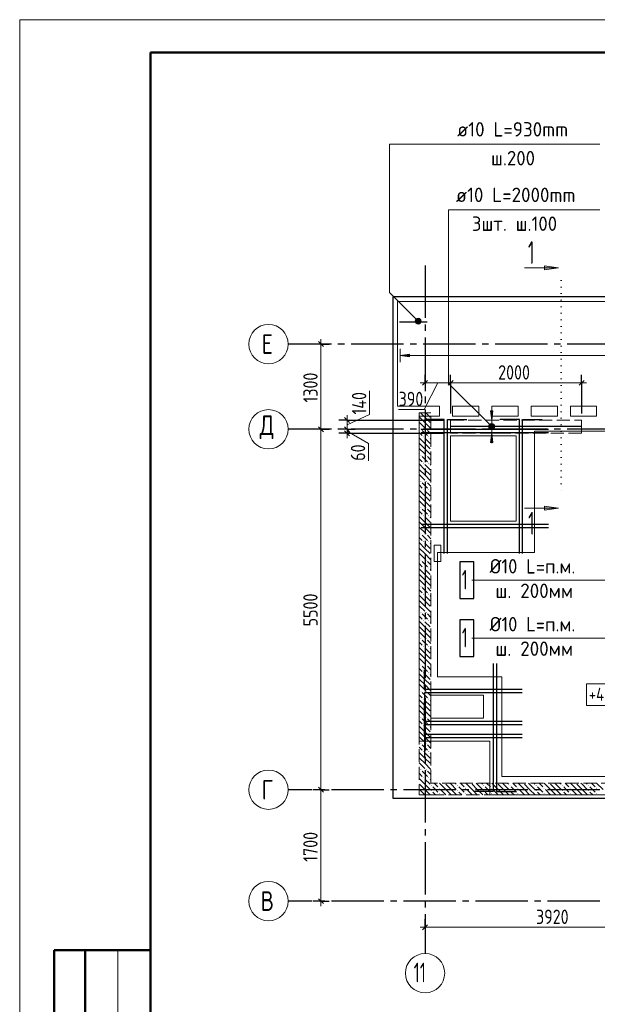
# Model space of a CAD drawing. Header units: millimetres. Extents: x 0 to 45010, y 0 to 29700.
# Tile 2 of 15: x 0 to 8820, y 14675 to 29700. Entities that reach past the tile are written whole.
import ezdxf

# ---------------------------------------------------------------- set-up
doc = ezdxf.new("R2010")
doc.units = ezdxf.units.MM
for name, pattern in [('______2', [270, 200, -70]), ('______5', [1100, 800, -100, 100, -100]), ('______9', [100, 0, -100])]:
    doc.linetypes.add(name, pattern=pattern)
for name, color, linetype, lineweight in [('Standard', 7, 'Continuous', 25), ('Высотные отметки', 7, 'Continuous', 25), ('ДОП Низ по Х', 7, 'Continuous', 25), ('ЖБ Перекрытие верхний уровень', 7, 'Continuous', 35), ('ЖБ Стена верхний уровень', 7, 'Continuous', 35), ('Обрамление проемов стержнями', 7, 'Continuous', 25), ('Оси', 40, '______5', 18), ('Позиционная метка линия выноска', 7, 'Continuous', 13), ('Позиционная метка номер позиции', 7, 'Continuous', 13), ('Примечания', 7, 'Continuous', 25), ('Узлы символ', 7, 'Continuous', 25)]:
    doc.layers.add(name, color=color, linetype=linetype, lineweight=lineweight)
doc.layers.add('Обрамление П-обр. равн.', color=7, linetype='Continuous', lineweight=25, true_color=0x5f1e0f)
doc.styles.add('GOST 2.304-81', font='txt')
doc.styles.add('ISOCPEUR', font='txt')

msp = doc.modelspace()

# ---------------------------------------------------------------- hatches: boundary and pattern name
at = {"layer": 'ДОП Низ по Х', "linetype": 'Continuous', "lineweight": 13, "transparency": 33554687}
msp.add_hatch(color=7, dxfattribs=at).paths.add_polyline_path([(7227, 23730), (7207, 23590), (7187, 23730)], flags=16)
for points in [[(7169, 23490), (7244, 23490), (7239, 23509)], [(7169, 23490), (7239, 23509), (7174, 23509)], [(7174, 23471), (7244, 23490), (7169, 23490)], [(7174, 23509), (7239, 23509), (7225, 23522)], [(7174, 23509), (7225, 23522), (7188, 23522)], [(7174, 23471), (7239, 23471), (7244, 23490)], [(7188, 23458), (7239, 23471), (7174, 23471)], [(7188, 23522), (7225, 23522), (7207, 23528)], [(7188, 23458), (7225, 23458), (7239, 23471)], [(7225, 23458), (7188, 23458), (7207, 23453)], [(7227, 23250), (7207, 23390), (7187, 23250)]]:
    msp.add_hatch(color=7, dxfattribs=at).paths.add_polyline_path(points)
at = {"layer": 'ЖБ Стена верхний уровень', "linetype": 'Continuous', "lineweight": 18, "transparency": 33554687}
for points in [[(6120, 23453), (6127, 23460), (6133, 23453), (6127, 23447)], [(6200, 23453), (6207, 23460), (6213, 23453), (6207, 23447)], [(6160, 23333), (6167, 23340), (6173, 23333), (6167, 23327)], [(6240, 23333), (6247, 23340), (6253, 23333), (6247, 23327)], [(6120, 23053), (6127, 23060), (6133, 23053), (6127, 23047)], [(6200, 23053), (6207, 23060), (6213, 23053), (6207, 23047)], [(6160, 22933), (6167, 22940), (6173, 22933), (6167, 22927)], [(6240, 22933), (6247, 22940), (6253, 22933), (6247, 22927)], [(6120, 22653), (6127, 22660), (6133, 22653), (6127, 22647)], [(6160, 22533), (6167, 22540), (6173, 22533), (6167, 22527)], [(6200, 22653), (6207, 22660), (6213, 22653), (6207, 22647)], [(6240, 22533), (6247, 22540), (6253, 22533), (6247, 22527)], [(6120, 22253), (6127, 22260), (6133, 22253), (6127, 22247)], [(6200, 22253), (6207, 22260), (6213, 22253), (6207, 22247)], [(6160, 22133), (6167, 22140), (6173, 22133), (6167, 22127)], [(6240, 22133), (6247, 22140), (6253, 22133), (6247, 22127)], [(6120, 21853), (6127, 21860), (6133, 21853), (6127, 21847)], [(6200, 21853), (6207, 21860), (6213, 21853), (6207, 21847)], [(6160, 21733), (6167, 21740), (6173, 21733), (6167, 21727)], [(6240, 21733), (6247, 21740), (6253, 21733), (6247, 21727)], [(6120, 21453), (6127, 21460), (6133, 21453), (6127, 21447)], [(6160, 21333), (6167, 21340), (6173, 21333), (6167, 21327)], [(6200, 21453), (6207, 21460), (6213, 21453), (6207, 21447)], [(6240, 21333), (6247, 21340), (6253, 21333), (6247, 21327)], [(6120, 21053), (6127, 21060), (6133, 21053), (6127, 21047)], [(6200, 21053), (6207, 21060), (6213, 21053), (6207, 21047)], [(6160, 20933), (6167, 20940), (6173, 20933), (6167, 20927)], [(6240, 20933), (6247, 20940), (6253, 20933), (6247, 20927)], [(6120, 20653), (6127, 20660), (6133, 20653), (6127, 20647)], [(6200, 20653), (6207, 20660), (6213, 20653), (6207, 20647)], [(6160, 20533), (6167, 20540), (6173, 20533), (6167, 20527)], [(6240, 20533), (6247, 20540), (6253, 20533), (6247, 20527)], [(6120, 20253), (6127, 20260), (6133, 20253), (6127, 20247)], [(6160, 20133), (6167, 20140), (6173, 20133), (6167, 20127)], [(6200, 20253), (6207, 20260), (6213, 20253), (6207, 20247)], [(6240, 20133), (6247, 20140), (6253, 20133), (6247, 20127)], [(6120, 19853), (6127, 19860), (6133, 19853), (6127, 19847)], [(6200, 19853), (6207, 19860), (6213, 19853), (6207, 19847)], [(6160, 19733), (6167, 19740), (6173, 19733), (6167, 19727)], [(6240, 19733), (6247, 19740), (6253, 19733), (6247, 19727)], [(6120, 19453), (6127, 19460), (6133, 19453), (6127, 19447)], [(6200, 19453), (6207, 19460), (6213, 19453), (6207, 19447)], [(6160, 19333), (6167, 19340), (6173, 19333), (6167, 19327)], [(6240, 19333), (6247, 19340), (6253, 19333), (6247, 19327)], [(6120, 19053), (6127, 19060), (6133, 19053), (6127, 19047)], [(6160, 18933), (6167, 18940), (6173, 18933), (6167, 18927)], [(6200, 19053), (6207, 19060), (6213, 19053), (6207, 19047)], [(6240, 18933), (6247, 18940), (6253, 18933), (6247, 18927)], [(6120, 18653), (6127, 18660), (6133, 18653), (6127, 18647)], [(6200, 18653), (6207, 18660), (6213, 18653), (6207, 18647)], [(6160, 18533), (6167, 18540), (6173, 18533), (6167, 18527)], [(6240, 18533), (6247, 18540), (6253, 18533), (6247, 18527)], [(6120, 18253), (6127, 18260), (6133, 18253), (6127, 18247)], [(6200, 18253), (6207, 18260), (6213, 18253), (6207, 18247)], [(6160, 18133), (6167, 18140), (6173, 18133), (6167, 18127)], [(6240, 18133), (6247, 18140), (6253, 18133), (6247, 18127)], [(6490, 18050), (6487, 18047), (6484, 18050)], [(6890, 18050), (6887, 18047), (6884, 18050)], [(7290, 18050), (7287, 18047), (7284, 18050)], [(7690, 18050), (7687, 18047), (7684, 18050)], [(8090, 18050), (8087, 18047), (8084, 18050)], [(8490, 18050), (8487, 18047), (8484, 18050)], [(6280, 18013), (6287, 18020), (6293, 18013), (6287, 18007)], [(6280, 17933), (6287, 17940), (6293, 17933), (6287, 17927)], [(6400, 17973), (6407, 17980), (6413, 17973), (6407, 17967)], [(6400, 17893), (6407, 17900), (6413, 17893), (6407, 17887)], [(6680, 18013), (6687, 18020), (6693, 18013), (6687, 18007)], [(6680, 17933), (6687, 17940), (6693, 17933), (6687, 17927)], [(6800, 17973), (6807, 17980), (6813, 17973), (6807, 17967)], [(6800, 17893), (6807, 17900), (6813, 17893), (6807, 17887)], [(7080, 18013), (7087, 18020), (7093, 18013), (7087, 18007)], [(7080, 17933), (7087, 17940), (7093, 17933), (7087, 17927)], [(7200, 17973), (7207, 17980), (7213, 17973), (7207, 17967)], [(7200, 17893), (7207, 17900), (7213, 17893), (7207, 17887)], [(7480, 18013), (7487, 18020), (7493, 18013), (7487, 18007)], [(7480, 17933), (7487, 17940), (7493, 17933), (7487, 17927)], [(7600, 17973), (7607, 17980), (7613, 17973), (7607, 17967)], [(7600, 17893), (7607, 17900), (7613, 17893), (7607, 17887)], [(7880, 18013), (7887, 18020), (7893, 18013), (7887, 18007)], [(7880, 17933), (7887, 17940), (7893, 17933), (7887, 17927)], [(8000, 17973), (8007, 17980), (8013, 17973), (8007, 17967)], [(8000, 17893), (8007, 17900), (8013, 17893), (8007, 17887)], [(8280, 18013), (8287, 18020), (8293, 18013), (8287, 18007)], [(8280, 17933), (8287, 17940), (8293, 17933), (8287, 17927)], [(8400, 17973), (8407, 17980), (8413, 17973), (8407, 17967)], [(8400, 17893), (8407, 17900), (8413, 17893), (8407, 17887)], [(8680, 18013), (8687, 18020), (8693, 18013), (8687, 18007)], [(8680, 17933), (8687, 17940), (8693, 17933), (8687, 17927)], [(8800, 17973), (8807, 17980), (8813, 17973), (8807, 17967)], [(8800, 17893), (8807, 17900), (8813, 17893), (8807, 17887)]]:
    msp.add_hatch(color=7, dxfattribs=at).paths.add_polyline_path(points, flags=16)
at = {"layer": 'Обрамление П-обр. равн.', "linetype": 'Continuous', "lineweight": 13, "transparency": 33554687}
msp.add_hatch(color=7, dxfattribs=at).paths.add_polyline_path([(5950, 24555), (5810, 24575), (5950, 24595)], flags=16)
at = {"layer": 'Позиционная метка номер позиции', "linetype": 'Continuous', "lineweight": 13, "transparency": 33554687}
for points in [[(6053, 25068), (6096, 25143), (6042, 25089)], [(6042, 25089), (6096, 25143), (6074, 25143)], [(6042, 25089), (6074, 25143), (6042, 25111)], [(6042, 25111), (6074, 25143), (6053, 25132)], [(6053, 25068), (6117, 25132), (6096, 25143)], [(6074, 25057), (6117, 25132), (6053, 25068)], [(6074, 25057), (6128, 25111), (6117, 25132)], [(6096, 25057), (6128, 25111), (6074, 25057)], [(6096, 25057), (6128, 25089), (6128, 25111)], [(6128, 25089), (6096, 25057), (6117, 25068)], [(7175, 23458), (7218, 23533), (7163, 23479)], [(7163, 23479), (7218, 23533), (7195, 23533)], [(7163, 23479), (7195, 23533), (7163, 23501)], [(7163, 23501), (7195, 23533), (7175, 23522)], [(7175, 23458), (7238, 23522), (7218, 23533)], [(7195, 23447), (7238, 23522), (7175, 23458)], [(7195, 23447), (7250, 23501), (7238, 23522)], [(7218, 23447), (7250, 23501), (7195, 23447)], [(7218, 23447), (7250, 23479), (7250, 23501)], [(7250, 23479), (7218, 23447), (7238, 23458)]]:
    msp.add_hatch(color=7, dxfattribs=at).paths.add_polyline_path(points)
at = {"layer": 'Узлы символ', "linetype": 'Continuous', "lineweight": 13, "transparency": 33554687}
for points in [[(8015, 25942), (8225, 25912), (8015, 25882)], [(8015, 22276), (8225, 22246), (8015, 22216)]]:
    msp.add_hatch(color=7, dxfattribs=at).paths.add_polyline_path(points, flags=16)

# ---------------------------------------------------------------- linework, layer by layer
at = {"layer": 'Standard', "color": 7, "linetype": 'Continuous', "lineweight": 13, "transparency": 33554687}
for p, q in [((4600, 24750), (4600, 24825)), ((4600, 23450), (4600, 24750)), ((6190, 24158), (6115, 24158)), ((6385, 24158), (6177, 23752)), ((6190, 24158), (6580, 24158)), ((8580, 24158), (8655, 24158)), ((5343, 23675), (5343, 24034)), ((6177, 23752), (5786, 23752)), ((5000, 23520), (5343, 23675)), ((5000, 23590), (5000, 23665)), ((5000, 23590), (5000, 23450)), ((4600, 17950), (4600, 23450)), ((5000, 23450), (5000, 23389)), ((5000, 23419), (5326, 23235)), ((5000, 23389), (5000, 23314)), ((5326, 23235), (5326, 22969)), ((4600, 16250), (4600, 16175)), ((6190, 15850), (6115, 15850)), ((6190, 15850), (10110, 15850)), ((1500, 15500), (1500, 9000))]:
    msp.add_line(p, q, dxfattribs=at)
at = {"layer": 'Standard', "color": 251, "linetype": 'Continuous', "lineweight": -3, "true_color": 0x656565, "transparency": 33554687}
for p, q in [((4600, 24750), (4475, 24750)), ((4600, 24750), (4725, 24750)), ((4600, 24750), (4600, 24750)), ((6190, 24158), (6190, 24283)), ((6580, 24158), (6580, 24283)), ((8580, 24158), (8580, 24283)), ((6190, 24158), (6190, 24033)), ((6190, 24158), (6190, 24158)), ((6580, 24158), (6580, 24033)), ((8580, 24158), (8580, 24033)), ((8580, 24158), (8580, 23690)), ((5000, 23590), (4875, 23590)), ((5000, 23590), (5125, 23590)), ((4600, 23450), (4475, 23450)), ((4600, 23450), (4725, 23450)), ((4600, 23450), (4600, 23450)), ((5000, 23450), (4875, 23450)), ((5000, 23450), (5125, 23450)), ((5000, 23450), (5000, 23450)), ((5000, 23389), (4875, 23389)), ((5000, 23389), (5125, 23389)), ((4600, 17950), (4475, 17950)), ((4600, 17950), (4725, 17950)), ((4600, 17950), (4600, 17950)), ((4600, 16250), (4475, 16250)), ((4600, 16250), (4725, 16250)), ((4600, 16250), (4600, 16250)), ((6190, 15850), (6190, 15975)), ((6190, 15850), (6190, 15725)), ((6190, 15850), (6190, 15850))]:
    msp.add_line(p, q, dxfattribs=at)
at = {"layer": 'Standard', "color": 7, "linetype": 'Continuous', "lineweight": 25, "transparency": 33554687}
for p, q in [((4638, 24712), (4562, 24787)), ((6153, 24121), (6227, 24196)), ((6542, 24121), (6617, 24196)), ((8542, 24121), (8617, 24196)), ((4962, 23628), (5038, 23553)), ((4638, 23412), (4562, 23487)), ((4962, 23487), (5038, 23412)), ((4962, 23426), (5038, 23352)), ((4638, 17912), (4562, 17987)), ((4638, 16212), (4562, 16287)), ((6153, 15812), (6227, 15887))]:
    msp.add_line(p, q, dxfattribs=at)
at = {"layer": 'Standard', "color": 7, "linetype": 'Continuous', "lineweight": 50, "transparency": 33554687}
for p, q in [((2000, 15500), (527, 15500)), ((527, 15500), (527, 9000)), ((527, 15500), (527, 9000)), ((1000, 15500), (1000, 9000))]:
    msp.add_line(p, q, dxfattribs=at)
at = {"layer": 'Standard', "color": 7, "linetype": 'Continuous', "lineweight": 13, "transparency": 33554687}
msp.add_lwpolyline([(0, 0), (42000, 0), (42000, 29700), (0, 29700), (0, 0)], close=True, dxfattribs=at)
at = {"layer": 'Standard', "color": 7, "linetype": 'Continuous', "lineweight": 50, "transparency": 33554687}
msp.add_lwpolyline([(2000, 29200), (41500, 29200), (41500, 500), (2000, 500), (2000, 29200)], close=True, dxfattribs=at)
at = {"layer": 'Standard', "color": 254, "linetype": 'Continuous', "lineweight": 25, "true_color": 0xc4c4ff, "transparency": 33554687}
msp.add_lwpolyline([(5700, 17820), (35560, 17820), (35560, 25470), (5700, 25470), (5700, 17820)], dxfattribs=at)
at = {"layer": 'Standard', "color": 251, "linetype": 'Continuous', "lineweight": -3, "true_color": 0x656565, "transparency": 33554687}
for points in [[(6580, 24158), (6580, 23990), (6580, 23990), (6580, 23904), (6580, 23904), (6580, 23690)], [(5000, 23590), (5324, 23590), (5324, 23590), (6480, 23590)], [(5000, 23389), (5320, 23389), (5320, 23389), (6480, 23389)]]:
    msp.add_lwpolyline(points, dxfattribs=at)
at = {"layer": 'Standard', "color": 7, "linetype": 'Continuous', "lineweight": 13, "transparency": 33554687}
for points in [[(6580, 24158), (7050, 24158), (7050, 24158), (7934, 24158), (7934, 24158), (8580, 24158)], [(4600, 16250), (4600, 16753), (4600, 16753), (4600, 17950)]]:
    msp.add_lwpolyline(points, dxfattribs=at)
at = {"layer": 'Высотные отметки', "color": 7, "linetype": 'Continuous', "lineweight": 18, "transparency": 33554687}
msp.add_lwpolyline([(8655, 19233), (9506, 19233), (9506, 19567), (8655, 19567), (8655, 19233)], dxfattribs=at)
at = {"layer": 'ДОП Низ по Х', "color": 7, "linetype": 'Continuous', "lineweight": 13, "transparency": 33554687}
msp.add_line((6642, 26800), (8728, 26800), dxfattribs=at)
at = {"layer": 'ДОП Низ по Х', "color": 251, "linetype": 'Continuous', "lineweight": 13, "true_color": 0x494949, "transparency": 33554687}
for p, q in [((7207, 23730), (7207, 23740)), ((7207, 23590), (7107, 23590)), ((7207, 23590), (7187, 23730)), ((7187, 23730), (7227, 23730)), ((7227, 23730), (7207, 23590)), ((7207, 23590), (7307, 23590)), ((7207, 23520), (7207, 23590)), ((7169, 23490), (7169, 23490)), ((7207, 23390), (7207, 23460)), ((7244, 23490), (7244, 23490)), ((7207, 23390), (7107, 23390)), ((7207, 23390), (7187, 23250)), ((7227, 23250), (7207, 23390)), ((7207, 23390), (7307, 23390)), ((7187, 23250), (7227, 23250)), ((7207, 23250), (7207, 23240))]:
    msp.add_line(p, q, dxfattribs=at)
at = {"layer": 'ДОП Низ по Х', "color": 7, "linetype": 'Continuous', "lineweight": 25, "transparency": 33554687}
msp.add_line((8575, 23490), (6585, 23490), dxfattribs=at)
at = {"layer": 'ДОП Низ по Х', "color": 251, "linetype": 'Continuous', "lineweight": 13, "true_color": 0x494949, "transparency": 33554687}
msp.add_circle((7207, 23490), 37.5, dxfattribs=at)
at = {"layer": 'ЖБ Перекрытие верхний уровень', "color": 7, "linetype": 'Continuous', "lineweight": 18, "transparency": 33554687}
for p, q in [((14450, 25400), (5770, 25400)), ((5770, 25400), (5770, 23800)), ((5770, 23800), (6410, 23800)), ((6410, 23800), (6410, 23650)), ((6610, 23650), (6610, 23800)), ((6610, 23800), (7010, 23800)), ((7010, 23800), (7010, 23650)), ((7210, 23650), (7210, 23800)), ((7210, 23800), (7610, 23800)), ((7610, 23800), (7610, 23650)), ((7810, 23650), (7810, 23800)), ((7810, 23800), (8210, 23800)), ((8210, 23800), (8210, 23650)), ((8410, 23650), (8410, 23800)), ((8410, 23800), (8810, 23800)), ((8810, 23800), (8810, 23650)), ((6410, 23650), (6100, 23650)), ((6100, 23650), (6100, 18690)), ((7010, 23650), (6610, 23650)), ((7610, 23650), (7210, 23650)), ((8210, 23650), (7810, 23650)), ((8810, 23650), (8410, 23650)), ((7580, 23350), (6580, 23350)), ((6580, 23350), (6580, 22050)), ((7580, 22050), (7580, 23350)), ((6580, 22050), (7580, 22050)), ((6430, 21680), (6330, 21680)), ((6330, 21680), (6330, 21430)), ((6430, 21430), (6430, 21680)), ((6330, 21430), (6430, 21430)), ((7080, 19390), (6280, 19390)), ((6280, 19390), (6280, 19040)), ((7080, 19040), (7080, 19390)), ((6280, 19040), (7080, 19040)), ((6100, 18690), (6280, 18690)), ((6280, 18690), (7180, 18690)), ((7180, 18690), (7180, 18090)), ((7180, 18090), (7180, 17870)), ((7180, 17870), (11410, 17870))]:
    msp.add_line(p, q, dxfattribs=at)
at = {"layer": 'ЖБ Стена верхний уровень', "color": 251, "linetype": '______2', "lineweight": 13, "true_color": 0x656565, "transparency": 33554687}
for p, q in [((6100, 23700), (6100, 17870)), ((6280, 23700), (6100, 23700)), ((6280, 18050), (6280, 23700)), ((9350, 18050), (6280, 18050)), ((6100, 17870), (6280, 17870)), ((6280, 17870), (9350, 17870))]:
    msp.add_line(p, q, dxfattribs=at)
at = {"layer": 'ЖБ Стена верхний уровень', "color": 9, "linetype": 'Continuous', "lineweight": 18, "true_color": 0xc7c7c7, "transparency": 33554687}
for p, q in [((6107, 23633), (6187, 23553)), ((6187, 23633), (6120, 23700)), ((6187, 23633), (6267, 23553)), ((6200, 23700), (6267, 23633)), ((6107, 23553), (6100, 23560)), ((6100, 23480), (6107, 23473)), ((6107, 23553), (6187, 23473)), ((6187, 23553), (6280, 23460)), ((6100, 23400), (6147, 23353)), ((6187, 23233), (6100, 23320)), ((6187, 23393), (6147, 23433)), ((6227, 23353), (6187, 23393)), ((6187, 23313), (6267, 23233)), ((6227, 23433), (6280, 23380)), ((6267, 23313), (6280, 23300)), ((6107, 23153), (6100, 23160)), ((6107, 23233), (6187, 23153)), ((6107, 23153), (6187, 23073)), ((6187, 23233), (6267, 23153)), ((6187, 23153), (6280, 23060)), ((6100, 23080), (6107, 23073)), ((6100, 23000), (6147, 22953)), ((6187, 22993), (6147, 23033)), ((6227, 22953), (6187, 22993)), ((6227, 23033), (6280, 22980)), ((6187, 22833), (6100, 22920)), ((6187, 22913), (6267, 22833)), ((6267, 22913), (6280, 22900)), ((6107, 22753), (6100, 22760)), ((6107, 22833), (6187, 22753)), ((6107, 22753), (6187, 22673)), ((6187, 22833), (6267, 22753)), ((6187, 22753), (6280, 22660)), ((6100, 22680), (6107, 22673)), ((6100, 22600), (6147, 22553)), ((6187, 22593), (6147, 22633)), ((6227, 22553), (6187, 22593)), ((6227, 22633), (6280, 22580)), ((6187, 22433), (6100, 22520)), ((6107, 22433), (6187, 22353)), ((6187, 22513), (6267, 22433)), ((6187, 22433), (6267, 22353)), ((6267, 22513), (6280, 22500)), ((6107, 22353), (6100, 22360)), ((6100, 22280), (6107, 22273)), ((6107, 22353), (6187, 22273)), ((6187, 22353), (6280, 22260)), ((6100, 22200), (6147, 22153)), ((6187, 22033), (6100, 22120)), ((6187, 22193), (6147, 22233)), ((6227, 22153), (6187, 22193)), ((6187, 22113), (6267, 22033)), ((6227, 22233), (6280, 22180)), ((6267, 22113), (6280, 22100)), ((6107, 21953), (6100, 21960)), ((6107, 22033), (6187, 21953)), ((6107, 21953), (6187, 21873)), ((6187, 22033), (6267, 21953)), ((6187, 21953), (6280, 21860)), ((6100, 21880), (6107, 21873)), ((6100, 21800), (6147, 21753)), ((6187, 21793), (6147, 21833)), ((6227, 21753), (6187, 21793)), ((6227, 21833), (6280, 21780)), ((6187, 21633), (6100, 21720)), ((6187, 21713), (6267, 21633)), ((6267, 21713), (6280, 21700)), ((6107, 21553), (6100, 21560)), ((6107, 21633), (6187, 21553)), ((6107, 21553), (6187, 21473)), ((6187, 21633), (6267, 21553)), ((6187, 21553), (6280, 21460)), ((6100, 21480), (6107, 21473)), ((6100, 21400), (6147, 21353)), ((6187, 21393), (6147, 21433)), ((6227, 21353), (6187, 21393)), ((6227, 21433), (6280, 21380)), ((6187, 21233), (6100, 21320)), ((6107, 21233), (6187, 21153)), ((6187, 21313), (6267, 21233)), ((6187, 21233), (6267, 21153)), ((6267, 21313), (6280, 21300)), ((6107, 21153), (6100, 21160)), ((6100, 21080), (6107, 21073)), ((6107, 21153), (6187, 21073)), ((6187, 21153), (6280, 21060)), ((6100, 21000), (6147, 20953)), ((6187, 20833), (6100, 20920)), ((6187, 20993), (6147, 21033)), ((6227, 20953), (6187, 20993)), ((6187, 20913), (6267, 20833)), ((6227, 21033), (6280, 20980)), ((6267, 20913), (6280, 20900)), ((6107, 20753), (6100, 20760)), ((6107, 20833), (6187, 20753)), ((6107, 20753), (6187, 20673)), ((6187, 20833), (6267, 20753)), ((6187, 20753), (6280, 20660)), ((6100, 20680), (6107, 20673)), ((6100, 20600), (6147, 20553)), ((6187, 20593), (6147, 20633)), ((6227, 20553), (6187, 20593)), ((6227, 20633), (6280, 20580)), ((6187, 20433), (6100, 20520)), ((6187, 20513), (6267, 20433)), ((6267, 20513), (6280, 20500)), ((6107, 20353), (6100, 20360)), ((6107, 20433), (6187, 20353)), ((6107, 20353), (6187, 20273)), ((6187, 20433), (6267, 20353)), ((6187, 20353), (6280, 20260)), ((6100, 20280), (6107, 20273)), ((6100, 20200), (6147, 20153)), ((6187, 20193), (6147, 20233)), ((6227, 20153), (6187, 20193)), ((6227, 20233), (6280, 20180)), ((6187, 20033), (6100, 20120)), ((6107, 20033), (6187, 19953)), ((6187, 20113), (6267, 20033)), ((6187, 20033), (6267, 19953)), ((6267, 20113), (6280, 20100)), ((6107, 19953), (6100, 19960)), ((6100, 19880), (6107, 19873)), ((6107, 19953), (6187, 19873)), ((6187, 19793), (6147, 19833)), ((6187, 19953), (6280, 19860)), ((6227, 19833), (6280, 19780)), ((6100, 19800), (6147, 19753)), ((6187, 19633), (6100, 19720)), ((6227, 19753), (6187, 19793)), ((6187, 19713), (6267, 19633)), ((6267, 19713), (6280, 19700)), ((6107, 19553), (6100, 19560)), ((6107, 19633), (6187, 19553)), ((6107, 19553), (6187, 19473)), ((6187, 19633), (6267, 19553)), ((6187, 19553), (6280, 19460)), ((6100, 19480), (6107, 19473)), ((6100, 19400), (6147, 19353)), ((6187, 19393), (6147, 19433)), ((6227, 19353), (6187, 19393)), ((6227, 19433), (6280, 19380)), ((6187, 19233), (6100, 19320)), ((6107, 19233), (6187, 19153)), ((6187, 19313), (6267, 19233)), ((6187, 19233), (6267, 19153)), ((6267, 19313), (6280, 19300)), ((6107, 19153), (6100, 19160)), ((6107, 19153), (6187, 19073)), ((6187, 19153), (6280, 19060)), ((6100, 19080), (6107, 19073)), ((6100, 19000), (6147, 18953)), ((6187, 18993), (6147, 19033)), ((6227, 18953), (6187, 18993)), ((6227, 19033), (6280, 18980)), ((6187, 18833), (6100, 18920)), ((6107, 18833), (6187, 18753)), ((6187, 18913), (6267, 18833)), ((6187, 18833), (6267, 18753)), ((6267, 18913), (6280, 18900)), ((6107, 18753), (6100, 18760)), ((6100, 18680), (6107, 18673)), ((6107, 18753), (6187, 18673)), ((6187, 18593), (6147, 18633)), ((6187, 18753), (6280, 18660)), ((6227, 18633), (6280, 18580)), ((6100, 18600), (6147, 18553)), ((6187, 18433), (6100, 18520)), ((6227, 18553), (6187, 18593)), ((6187, 18513), (6267, 18433)), ((6267, 18513), (6280, 18500)), ((6107, 18353), (6100, 18360)), ((6107, 18433), (6187, 18353)), ((6107, 18353), (6187, 18273)), ((6187, 18433), (6267, 18353)), ((6187, 18353), (6280, 18260)), ((6100, 18280), (6107, 18273)), ((6100, 18200), (6147, 18153)), ((6187, 18193), (6147, 18233)), ((6227, 18153), (6187, 18193)), ((6227, 18233), (6280, 18180)), ((6187, 18033), (6100, 18120)), ((6107, 18033), (6187, 17953)), ((6187, 18113), (6267, 18033)), ((6187, 18033), (6267, 17953)), ((6267, 18113), (6280, 18100)), ((6330, 18050), (6387, 17993)), ((6507, 17953), (6410, 18050)), ((6507, 18033), (6587, 17953)), ((6587, 18033), (6570, 18050)), ((6587, 18033), (6667, 17953)), ((6650, 18050), (6667, 18033)), ((6730, 18050), (6787, 17993)), ((6907, 17953), (6810, 18050)), ((6907, 18033), (6987, 17953)), ((6987, 18033), (6970, 18050)), ((6987, 18033), (7067, 17953)), ((7050, 18050), (7067, 18033)), ((7130, 18050), (7187, 17993)), ((7307, 17953), (7210, 18050)), ((7307, 18033), (7387, 17953)), ((7387, 18033), (7370, 18050)), ((7387, 18033), (7467, 17953)), ((7450, 18050), (7467, 18033)), ((7530, 18050), (7587, 17993)), ((7707, 17953), (7610, 18050)), ((7707, 18033), (7787, 17953)), ((7787, 18033), (7770, 18050)), ((7787, 18033), (7867, 17953)), ((7850, 18050), (7867, 18033)), ((7930, 18050), (7987, 17993)), ((8107, 17953), (8010, 18050)), ((8107, 18033), (8187, 17953)), ((8187, 18033), (8170, 18050)), ((8187, 18033), (8267, 17953)), ((8250, 18050), (8267, 18033)), ((8330, 18050), (8387, 17993)), ((8507, 17953), (8410, 18050)), ((8507, 18033), (8587, 17953)), ((8587, 18033), (8570, 18050)), ((8587, 18033), (8667, 17953)), ((8650, 18050), (8667, 18033)), ((8730, 18050), (8787, 17993)), ((8907, 17953), (8810, 18050)), ((6107, 17953), (6100, 17960)), ((6100, 17880), (6107, 17873)), ((6107, 17953), (6187, 17873)), ((6187, 17953), (6270, 17870)), ((6347, 17953), (6307, 17993)), ((6307, 17913), (6350, 17870)), ((6387, 17913), (6347, 17953)), ((6427, 17953), (6507, 17873)), ((6507, 17953), (6587, 17873)), ((6587, 17953), (6670, 17870)), ((6747, 17953), (6707, 17993)), ((6707, 17913), (6750, 17870)), ((6787, 17913), (6747, 17953)), ((6827, 17953), (6907, 17873)), ((6907, 17953), (6987, 17873)), ((6987, 17953), (7070, 17870)), ((7147, 17953), (7107, 17993)), ((7107, 17913), (7150, 17870)), ((7187, 17913), (7147, 17953)), ((7227, 17953), (7307, 17873)), ((7307, 17953), (7387, 17873)), ((7387, 17953), (7470, 17870)), ((7547, 17953), (7507, 17993)), ((7507, 17913), (7550, 17870)), ((7587, 17913), (7547, 17953)), ((7627, 17953), (7707, 17873)), ((7707, 17953), (7787, 17873)), ((7787, 17953), (7870, 17870)), ((7947, 17953), (7907, 17993)), ((7907, 17913), (7950, 17870)), ((7987, 17913), (7947, 17953)), ((8027, 17953), (8107, 17873)), ((8107, 17953), (8187, 17873)), ((8187, 17953), (8270, 17870)), ((8347, 17953), (8307, 17993)), ((8307, 17913), (8350, 17870)), ((8387, 17913), (8347, 17953)), ((8427, 17953), (8507, 17873)), ((8507, 17953), (8587, 17873)), ((8587, 17953), (8670, 17870)), ((8747, 17953), (8707, 17993)), ((8707, 17913), (8750, 17870)), ((8787, 17913), (8747, 17953)), ((6427, 17873), (6430, 17870)), ((6827, 17873), (6830, 17870)), ((7227, 17873), (7230, 17870)), ((7627, 17873), (7630, 17870)), ((8027, 17873), (8030, 17870)), ((8427, 17873), (8430, 17870))]:
    msp.add_line(p, q, dxfattribs=at)
at = {"layer": 'Обрамление П-обр. равн.', "color": 7, "linetype": 'Continuous', "lineweight": 13, "transparency": 33554687}
msp.add_line((6660, 27800), (8592, 27800), dxfattribs=at)
at = {"layer": 'Обрамление П-обр. равн.', "color": 7, "linetype": 'Continuous', "lineweight": 25, "transparency": 33554687}
msp.add_line((5800, 25090), (6220, 25090), dxfattribs=at)
at = {"layer": 'Обрамление П-обр. равн.', "color": 251, "linetype": 'Continuous', "lineweight": 13, "true_color": 0x494949, "transparency": 33554687}
for p, q in [((5810, 24575), (5810, 24675)), ((5810, 24575), (5950, 24595)), ((5950, 24555), (5810, 24575)), ((5810, 24575), (5810, 24475)), ((5810, 24575), (5810, 24575)), ((5950, 24595), (5950, 24555)), ((5950, 24575), (12380, 24575))]:
    msp.add_line(p, q, dxfattribs=at)
at = {"layer": 'Обрамление проемов стержнями', "color": 7, "linetype": 'Continuous', "lineweight": 25, "transparency": 33554687}
for p, q in [((6130, 23450), (8075, 23450)), ((6130, 23450), (8075, 23450)), ((6130, 23400), (8075, 23400)), ((6130, 23400), (8075, 23400)), ((6130, 22000), (8075, 22000)), ((6130, 22000), (8075, 22000)), ((6130, 21950), (8075, 21950)), ((6130, 21950), (8075, 21950))]:
    msp.add_line(p, q, dxfattribs=at)
for points in [[(6480, 21555), (6480, 23600), (6180, 23600)], [(6480, 21555), (6480, 23600), (6180, 23600)], [(6480, 21555), (6480, 23600), (6180, 23600)], [(6480, 21555), (6480, 23600), (6180, 23600)], [(6530, 21555), (6530, 23600), (6830, 23600)], [(6530, 21555), (6530, 23600), (6830, 23600)], [(6530, 21555), (6530, 23600), (6830, 23600)], [(6530, 21555), (6530, 23600), (6830, 23600)], [(7630, 21555), (7630, 23600), (7330, 23600)], [(7630, 21555), (7630, 23600), (7330, 23600)], [(7630, 21555), (7630, 23600), (7330, 23600)], [(7630, 21555), (7630, 23600), (7330, 23600)], [(7680, 21555), (7680, 23600), (7980, 23600)], [(7680, 21555), (7680, 23600), (7980, 23600)], [(7680, 21555), (7680, 23600), (7980, 23600)], [(7680, 21555), (7680, 23600), (7980, 23600)], [(7230, 19875), (7230, 17920), (6930, 17920)], [(7230, 19875), (7230, 17920), (6930, 17920)], [(7230, 19875), (7230, 17920), (6930, 17920)], [(7230, 19875), (7230, 17920), (6930, 17920)], [(7280, 19875), (7280, 17920), (7580, 17920)], [(7280, 19875), (7280, 17920), (7580, 17920)], [(7280, 19875), (7280, 17920), (7580, 17920)], [(7280, 19875), (7280, 17920), (7580, 17920)], [(7675, 19480), (6180, 19480), (6180, 19780)], [(7675, 19480), (6180, 19480), (6180, 19780)], [(7675, 19480), (6180, 19480), (6180, 19780)], [(7675, 19480), (6180, 19480), (6180, 19780)], [(7675, 19430), (6180, 19430), (6180, 19130)], [(7675, 19430), (6180, 19430), (6180, 19130)], [(7675, 19430), (6180, 19430), (6180, 19130)], [(7675, 19430), (6180, 19430), (6180, 19130)], [(7675, 18990), (6180, 18990), (6180, 19290)], [(7675, 18990), (6180, 18990), (6180, 19290)], [(7675, 18990), (6180, 18990), (6180, 19290)], [(7675, 18990), (6180, 18990), (6180, 19290)], [(7675, 18790), (6180, 18790), (6180, 19090)], [(7675, 18790), (6180, 18790), (6180, 19090)], [(7675, 18790), (6180, 18790), (6180, 19090)], [(7675, 18790), (6180, 18790), (6180, 19090)], [(7675, 18940), (6180, 18940), (6180, 18640)], [(7675, 18940), (6180, 18940), (6180, 18640)], [(7675, 18940), (6180, 18940), (6180, 18640)], [(7675, 18940), (6180, 18940), (6180, 18640)], [(7675, 18740), (6180, 18740), (6180, 18440)], [(7675, 18740), (6180, 18740), (6180, 18440)], [(7675, 18740), (6180, 18740), (6180, 18440)], [(7675, 18740), (6180, 18740), (6180, 18440)]]:
    msp.add_lwpolyline(points, dxfattribs=at)
at = {"layer": 'Оси', "color": 8, "linetype": '______5', "lineweight": -3, "transparency": 33554687}
for p, q in [((6190, 25950), (6190, 15450)), ((35560, 24750), (4100, 24750)), ((35560, 23450), (4100, 23450)), ((35560, 23450), (4100, 23450)), ((35260, 17950), (4100, 17950)), ((35260, 16250), (4100, 16250))]:
    msp.add_line(p, q, dxfattribs=at)
at = {"layer": 'Оси', "color": 7, "linetype": 'Continuous', "lineweight": 13, "transparency": 33554687}
for centre in [(3800, 24750), (3800, 23450), (3800, 23450), (3800, 17950), (3800, 16250), (6190, 15150)]:
    msp.add_circle(centre, 300, dxfattribs=at)
at = {"layer": 'Позиционная метка линия выноска', "color": 251, "linetype": 'Continuous', "lineweight": 13, "true_color": 0x494949, "transparency": 33554687}
msp.add_lwpolyline([(11130, 22595), (11130, 18150), (7360, 18150), (7360, 19670), (6380, 19670), (6380, 21570), (7860, 21570), (7860, 23420), (9649, 23420), (9649, 22470), (11029, 22470)], dxfattribs=at)
at = {"layer": 'Позиционная метка номер позиции', "color": 7, "linetype": 'Continuous', "lineweight": 13, "transparency": 33554687}
for p, q in [((6053, 25132), (6053, 25132)), ((6117, 25132), (6117, 25132)), ((6053, 25068), (6053, 25068)), ((6117, 25068), (6117, 25068)), ((7175, 23522), (7175, 23522)), ((7175, 23458), (7175, 23458)), ((7238, 23522), (7238, 23522)), ((7238, 23458), (7238, 23458)), ((6903, 21145), (10235, 21145))]:
    msp.add_line(p, q, dxfattribs=at)
for points in [[(6085, 25100), (5647, 25538), (5647, 27800), (8860, 27800)], [(7207, 23490), (6549, 24148), (6549, 26800), (8860, 26800)], [(6903, 20261), (9863, 20261), (9863, 21259)]]:
    msp.add_lwpolyline(points, dxfattribs=at)
at = {"layer": 'Позиционная метка номер позиции', "color": 7, "linetype": 'Continuous', "lineweight": 25, "transparency": 33554687}
for points in [[(6723, 20865), (6933, 20865), (6933, 21425), (6723, 21425), (6723, 20865)], [(6723, 19981), (6933, 19981), (6933, 20541), (6723, 20541), (6723, 19981)]]:
    msp.add_lwpolyline(points, dxfattribs=at)
at = {"layer": 'Позиционная метка номер позиции', "color": 7, "linetype": 'Continuous', "lineweight": 13, "transparency": 33554687}
for centre in [(6085, 25100), (7207, 23490)]:
    msp.add_circle(centre, 45, dxfattribs=at)
at = {"layer": 'Примечания', "color": 7, "linetype": '______2', "lineweight": 18, "transparency": 33554687}
for p, q in [((6580, 23389), (6580, 23590)), ((6580, 23590), (8580, 23590)), ((8580, 23590), (8580, 23389)), ((8580, 23389), (6580, 23389))]:
    msp.add_line(p, q, dxfattribs=at)
at = {"layer": 'Узлы символ', "color": 7, "linetype": 'Continuous', "lineweight": 13, "transparency": 33554687}
for p, q in [((8225, 25912), (7706, 25912)), ((8015, 25912), (8000, 25912)), ((8015, 25882), (8015, 25942)), ((8015, 25942), (8225, 25912)), ((8225, 25912), (8015, 25882)), ((8225, 25912), (8225, 25912)), ((8225, 25912), (8225, 25912)), ((8225, 25912), (8225, 25912)), ((8225, 22246), (7706, 22246)), ((8015, 22246), (8000, 22246)), ((8015, 22216), (8015, 22276)), ((8015, 22276), (8225, 22246)), ((8225, 22246), (8015, 22216)), ((8225, 22246), (8225, 22246)), ((8225, 22246), (8225, 22246)), ((8225, 22246), (8225, 22246))]:
    msp.add_line(p, q, dxfattribs=at)
at = {"layer": 'Узлы символ', "color": 7, "linetype": '______9', "lineweight": 13, "transparency": 33554687}
msp.add_line((8266, 25720), (8266, 22468), dxfattribs=at)

# ---------------------------------------------------------------- texts
at = {"layer": 'Standard', "color": 7, "linetype": 'Continuous', "lineweight": 25, "transparency": 33554687, "char_height": 220, "attachment_point": 7, "rotation": 90, "style": 'GOST 2.304-81'}
for s, insert, width in [('1300', (4550, 23858), 610.17), ('140', (5293, 23675), 485.09), ('60', (5276, 22969), 391.31), ('5500', (4550, 20442), 641.48), ('1700', (4550, 16850), 625.73)]:
    msp.add_mtext(s, dxfattribs=dict(at, insert=insert, width=width))
at = {"layer": 'Standard', "color": 7, "linetype": 'Continuous', "lineweight": 25, "transparency": 33554687, "char_height": 220, "attachment_point": 7, "style": 'GOST 2.304-81'}
for s, insert, width in [('2000', (7306, 24208), 672.62), ('390', (5786, 23802), 516.4), ('3920', (7884, 15900), 657.05)]:
    msp.add_mtext(s, dxfattribs=dict(at, insert=insert, width=width))
at = {"layer": 'Высотные отметки', "color": 7, "linetype": 'Continuous', "lineweight": 18, "transparency": 33554687, "insert": (8689, 19307), "char_height": 200, "width": 884.92, "attachment_point": 7, "style": 'GOST 2.304-81'}
msp.add_mtext('\\W1.02;+40.580', dxfattribs=at)
at = {"layer": 'ДОП Низ по Х', "color": 7, "linetype": 'Continuous', "lineweight": 13, "transparency": 33554687, "char_height": 220, "attachment_point": 7, "style": 'ISOCPEUR'}
for s, insert, width in [('\\W0.96;ø10 L=2000mm ', (6662, 26917), 2150.52), ('\\W0.95;3шт. ш.100 ', (6904, 26477), 1665.52)]:
    msp.add_mtext(s, dxfattribs=dict(at, insert=insert, width=width))
at = {"layer": 'Обрамление П-обр. равн.', "color": 7, "linetype": 'Continuous', "lineweight": 13, "transparency": 33554687, "char_height": 220, "attachment_point": 7, "style": 'ISOCPEUR'}
for s, insert, width in [('\\W0.96;ø10 L=930mm ', (6680, 27917), 1996.29), ('\\W0.95;ш.200 ', (7197, 27477), 962.14)]:
    msp.add_mtext(s, dxfattribs=dict(at, insert=insert, width=width))
at = {"layer": 'Оси', "color": 7, "linetype": 'Continuous', "lineweight": 25, "transparency": 33554687, "char_height": 300, "attachment_point": 7, "style": 'ISOCPEUR'}
for s, insert, width in [('\\W0.78;Е', (3695, 24600), 326.41), ('\\W0.82;Д', (3665, 23300), 392.65), ('\\W0.78;Г', (3695, 17800), 326.41), ('\\W0.80;В', (3680, 16100), 359.83), ('\\W0.62;11', (6016, 15010), 393.75)]:
    msp.add_mtext(s, dxfattribs=dict(at, insert=insert, width=width))
at = {"layer": 'Позиционная метка номер позиции', "color": 7, "linetype": 'Continuous', "lineweight": 25, "transparency": 33554687, "attachment_point": 7, "style": 'ISOCPEUR'}
for s, insert, char_height, width in [('\\W0.94;Ø10 L=п.м.', (7176, 21249), 220, 1488.69), ('\\W0.56;1', (6753, 21005), 300, 233.32), ('\\W0.96;ш. 200мм', (7264, 20875), 220, 1315.47), ('\\W0.94;Ø10 L=п.м.', (7176, 20366), 220, 1488.69), ('\\W0.56;1', (6753, 20121), 300, 233.32), ('\\W0.96;ш. 200мм', (7264, 19992), 220, 1315.47)]:
    msp.add_mtext(s, dxfattribs=dict(at, insert=insert, char_height=char_height, width=width))
at = {"layer": 'Узлы символ', "color": 7, "linetype": 'Continuous', "lineweight": 35, "transparency": 33554687, "char_height": 350, "attachment_point": 7, "style": 'ISOCPEUR'}
for insert, width in [((7761, 25972), 272.21), ((7764, 21841), 272.23)]:
    msp.add_mtext('\\W0.56;1', dxfattribs=dict(at, insert=insert, width=width))

doc.saveas('drawing.dxf')
